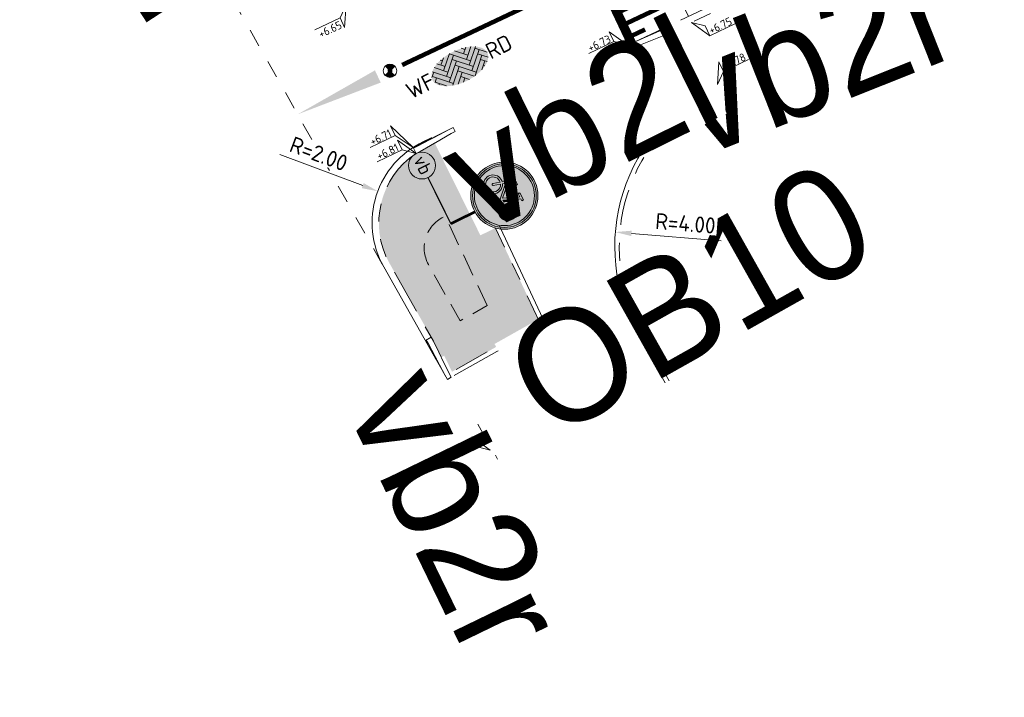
# Model space of a CAD drawing. Header units: metres. Extents: x 155090 to 155676, y 461362 to 461889.
# Tile 9 of 99: x 155169 to 155191, y 461535 to 461550. Entities that reach past the tile are written whole.
import ezdxf
from ezdxf.enums import TextEntityAlignment as Align

# ---------------------------------------------------------------- set-up
doc = ezdxf.new("R2018")
doc.units = ezdxf.units.M
for name, pattern in [('DASHED', [0.75, 0.5, -0.25]), ('VH-OPSLUITBAND-SO', [10, 4, -2, 2, -2]), ('VH-TROTTOIRBAND_130-150', [15, 5, -2, 2, -2, 2, -2]), ('VW-30-270_STREEP', [3, 0.3, -2.7]), ('XX-HIDDEN', [4, 2, -2]), ('ZZ-HIDDEN-SO', [4, 2, -2])]:
    doc.linetypes.add(name, pattern=pattern)
doc.layers.get('0').update_dxf_attribs({"lineweight": 18})
doc.layers.get('Defpoints').update_dxf_attribs({"lineweight": 18})
for name, color, linetype, lineweight, true_color in [('N-WE-GR-Groen-A-200', 7, 'Continuous', 18, 0x52a500), ('N-WE-GR-MATERIAALGRENS-G', 7, 'ZZ-HIDDEN-SO', 18, 0x00e600), ('N-WE-VW-MARKERING_FIETSPAAL-A', 7, 'Continuous', 18, 0xffffff)]:
    doc.layers.add(name, color=color, linetype=linetype, lineweight=lineweight, true_color=true_color)
for name, color, linetype, lineweight in [('N-WE-IE-MEUBILAIR_WEGMEUBILAIR-S-200', 7, 'Continuous', 25), ('N-WE-IE-MEUBILAIR_WEGMEUBILAIR_PAAL-S', 7, 'Continuous', 18), ('N-WE-IE-MEUBILAIR_WEGMEUBILAIR_PAAL-S-200', 7, 'Continuous', 25), ('N-WE-VH-KANTOPSLUITING-T18', 10, 'Continuous', 18), ('N-WE-VH-KANTOPSLUITING_OPSLUITBAND_100X200-G', 150, 'VH-OPSLUITBAND-SO', 18), ('N-WE-VH-KANTOPSLUITING_TROTTOIRBAND_130 150X250-G', 210, 'VH-TROTTOIRBAND_130-150', 18), ('N-WE-VH-KANTOPSLUITING_VERLOOPBAND-S', 7, 'Continuous', 18), ('N-WE-VH-KANTOPSLUITING_VOORKANT_BAND-G', 50, 'Continuous', 18), ('N-WE-VH-MATERIAAL_GRENS-G', 7, 'XX-HIDDEN', 18), ('N-WE-VH-VERHARDING_SBS-WF-KLEUR-KV-S', 7, 'Continuous', 25), ('N-WE-VW-MARKERING_LANGS_STREEP_30270_010-G', 7, 'VW-30-270_STREEP', 18), ('N-WE-VW-MARKERING_SYMBOOL_PLATEAU-S', 7, 'Continuous', 18), ('N-WE-VW-VERKEERSTEKEN_BORD_G-S-200', 7, 'Continuous', 25), ('X-XX-AL-HOOGTELABEL-S', 7, 'Continuous', 18), ('X-XX-AL-M', 7, 'Continuous', 18)]:
    doc.layers.add(name, color=color, linetype=linetype, lineweight=lineweight)
doc.styles.add('NLCS-ISO', font='NLCS-ISO.ttf')
doc.styles.add('NLCS-ISO-M200-T18', font='NLCS-ISO.ttf', dxfattribs={"height": 0.36})
doc.dimstyles.new('NLCS-M200-T18-PIJL_L2_H2', dxfattribs={"dimscale": 0.2, "dimtxt": 0.36, "dimasz": 1.8, "dimexe": 2, "dimexo": 2, "dimgap": 0.7, "dimtad": 1, "dimzin": 0, "dimdsep": 46, "dimtxsty": 'NLCS-ISO-M200-T18', "dimcen": 0, "dimdle": 2, "dimclrd": 256, "dimclre": 256, "dimclrt": 10, "dimazin": 0, "dimtfac": 1, "dimtofl": 0, "dimtmove": 0, "dimatfit": 3, "dimfxl": 2, "dimfxlon": 1, "dimtfill": 1, "dimtfillclr": 256, "dimtolj": 1, "dimtzin": 0, "dimlwd": -1, "dimlwe": -1, "dimarcsym": 0})

# ---------------------------------------------------------------- blocks, each defined once
blk = doc.blocks.new('SVH-VERLOOPBAND_TROTTOIRBAND 130 150X250 HD_OPSLUITBAND 100X200 HD_RECHTS_L1000-MM_DYN')
blk.add_lwpolyline([(1000, 100), (900, 100), (100, 150), (0, 150), (0, 0), (1000, 0)], close=True)
blk.add_lwpolyline([(100, 20), (0, 20), (100, 20), (900, 0)])
blk = doc.blocks.new('*U119')
at = {"lineweight": 30, "flags": 106}
blk.add_attdef('OB', text='', height=0.36, dxfattribs=at).set_placement((0, 0.1), align=Align.BOTTOM_CENTER)
blk = doc.blocks.new('*U223')
at = {"const_width": 0.2}
blk.add_lwpolyline([(3.5, 1.4), (0, 1.4)], dxfattribs=at)
for points in [[(3.5, 1.5), (0, 1.5)], [(3.5, 0), (0, 0)]]:
    blk.add_lwpolyline(points)
at = {"const_width": 0.1, "flags": 128}
for points in [[(0.15, 1.3), (0.15, 1)], [(0.45, 1.3), (0.45, 0.3)], [(0.75, 1.3), (0.75, 1)], [(1.05, 1.3), (1.05, 0.3)], [(1.35, 1.3), (1.35, 1)], [(1.65, 1.3), (1.65, 0.3)], [(1.95, 1.3), (1.95, 1)], [(2.25, 1.3), (2.25, 0.3)], [(2.55, 1.3), (2.55, 1)], [(2.85, 1.3), (2.85, 0.3)], [(3.15, 1.3), (3.15, 1)]]:
    blk.add_lwpolyline(points, dxfattribs=at)
blk = doc.blocks.new('*U118')
at = {"lineweight": 30, "flags": 106}
blk.add_attdef('OB', text='', height=0.36, dxfattribs=at).set_placement((0, 0.1), align=Align.BOTTOM_CENTER)
blk = doc.blocks.new('SVH-VERLOOPBAND_TROTTOIRBAND 130 150X250 HD_OPSLUITBAND 100X200 HD_LINKS_L1000-MM_DYN')
blk.add_lwpolyline([(0, 0.1), (0.1, 0.1), (0.9, 0.15), (1, 0.15), (1, 0), (0, 0)], close=True)
blk.add_lwpolyline([(0.9, 0.02), (1, 0.02), (0.9, 0.02), (0.1, 0)])
blk = doc.blocks.new('*D224')
at = {"layer": 'Defpoints', "color": 0, "transparency": 16777216}
for p in [(155182.395, 461545.091), (155186.382, 461544.767)]:
    blk.add_point(p, dxfattribs=at)
at = {"layer": 'X-XX-AL-M', "transparency": 16777216}
blk.add_line((155184.755, 461544.899), (155182.754, 461545.062), dxfattribs=at)
blk.add_solid([(155182.759, 461545.122), (155182.749, 461545.002), (155182.395, 461545.091)], dxfattribs=at)
at = {"layer": 'X-XX-AL-M', "color": 10, "transparency": 16777216, "insert": (155183.96, 461545.285), "char_height": 0.36, "attachment_point": 5, "rotation": 355.3487, "style": 'NLCS-ISO-M200-T18', "bg_fill": 3, "box_fill_scale": 1.1, "bg_fill_color": 256, "bg_fill_true_color": 13158600, "bg_fill_transparency": 0}
blk.add_mtext('\\A1;R=4.00', dxfattribs=at)
blk = doc.blocks.new('SIE-WEG_PAAL_CONISCH_AFNEEMBAAR')
at = {"true_color": 0xff1f1f}
h = blk.add_hatch(color=1, dxfattribs=at)
h.dxf.hatch_style = 1
h.paths.add_polyline_path([(0.109, 0.103, 0.415644), (-0.104, 0.108), (-0.029, 0.031, -0.416822), (0.031, 0.029)])
h = blk.add_hatch(color=256)
edge = h.paths.add_edge_path()
edge.add_arc((0, 0), 0.0425, 358.5516, 718.5516)
h = blk.add_hatch(color=1, dxfattribs=at)
h.dxf.hatch_style = 1
h.paths.add_polyline_path([(0.03, -0.03, -0.414005), (-0.031, -0.03), (-0.108, -0.104, 0.414189), (0.104, -0.108)])
for p, q in [((-0.104, 0.108), (-0.029, 0.031)), ((0.108, 0.103), (0.031, 0.028)), ((-0.03, -0.03), (-0.108, -0.104)), ((0.03, -0.03), (0.104, -0.108))]:
    blk.add_line(p, q)
for radius in [0.15, 0.0425]:
    blk.add_circle((0, 0), radius)
for p in [(-0.104, 0.108), (0.108, 0.103)]:
    blk.add_point(p)
blk = doc.blocks.new('*U51')
at = {"lineweight": 30, "flags": 106}
blk.add_attdef('OB', text='', height=0.36, dxfattribs=at).set_placement((0, 0.1), align=Align.BOTTOM_CENTER)
blk = doc.blocks.new('*D227')
at = {"layer": 'Defpoints', "color": 0, "transparency": 16777216}
for p in [(155177.093, 461546.002), (155178.966, 461545.301)]:
    blk.add_point(p, dxfattribs=at)
at = {"layer": 'X-XX-AL-M', "transparency": 16777216}
blk.add_line((155174.909, 461546.82), (155176.756, 461546.128), dxfattribs=at)
blk.add_solid([(155176.777, 461546.185), (155176.735, 461546.072), (155177.093, 461546.002)], dxfattribs=at)
at = {"layer": 'X-XX-AL-M', "color": 10, "transparency": 16777216, "insert": (155175.776, 461546.837), "char_height": 0.36, "attachment_point": 5, "rotation": 339.4796, "style": 'NLCS-ISO-M200-T18', "bg_fill": 3, "box_fill_scale": 1.1, "bg_fill_color": 256, "bg_fill_true_color": 13158600, "bg_fill_transparency": 0}
blk.add_mtext('\\A1;R=2.00', dxfattribs=at)
blk = doc.blocks.new('*U250')
at = {"lineweight": 18}
for p, q in [((-2.46, 2.07), (-2.46, 4.47)), ((-2.46, 4.47), (0, 0)), ((-8.66, 2.07), (-2.46, 2.07)), ((0, 0), (-2.46, 2.07))]:
    blk.add_line(p, q, dxfattribs=at)
at = {"lineweight": 18, "style": 'NLCS-ISO'}
blk.add_attdef('...', text='', height=1.8, dxfattribs=at).set_placement((-5.56, 1.65), align=Align.BOTTOM_CENTER)
blk = doc.blocks.new('*U15')
at = {"lineweight": 18}
for p, q in [((2.46, 4.47), (0, 0)), ((2.46, 2.07), (2.46, 4.47)), ((0, 0), (2.46, 2.07)), ((8.66, 2.07), (2.46, 2.07))]:
    blk.add_line(p, q, dxfattribs=at)
at = {"lineweight": 18, "style": 'NLCS-ISO'}
blk.add_attdef('...', text='', height=1.8, dxfattribs=at).set_placement((5.56, 1.65), align=Align.BOTTOM_CENTER)
blk = doc.blocks.new('*U481')
at = {"lineweight": 18}
for p, q in [((2.46, 6.5), (0, 0)), ((2.46, 4.1), (2.46, 6.5)), ((0, 0), (2.46, 4.1)), ((8.66, 4.1), (2.46, 4.1))]:
    blk.add_line(p, q, dxfattribs=at)
at = {"lineweight": 18, "style": 'NLCS-ISO'}
blk.add_attdef('...', text='', height=1.8, dxfattribs=at).set_placement((5.56, 3.68), align=Align.BOTTOM_CENTER)
blk = doc.blocks.new('*U303')
h = blk.add_hatch(color=254)
h.dxf.hatch_style = 1
edge = h.paths.add_edge_path()
edge.add_ellipse((0.07, -0.01), major_axis=(-3.43, 0), ratio=0.525143, start_angle=0, end_angle=360)
at = {"lineweight": 9}
for p, q in [((-2.55, 1.14), (-1.41, 0)), ((-2.09, 1.38), (-1.41, 0.71)), ((-1.77, 0.35), (-0.33, 1.8)), ((-1.77, 1.06), (-1.14, 1.68)), ((-1.77, -0.35), (0, 1.41)), ((-1.58, 1.58), (-1.41, 1.41)), ((-0.35, 1.77), (1.41, 0)), ((0.32, 1.81), (1.41, 0.71)), ((1.06, 1.06), (1.62, 1.62)), ((1.06, 0.35), (2.15, 1.44)), ((1.06, -0.35), (2.63, 1.21)), ((1.1, 1.73), (1.41, 1.41)), ((-3.26, 0.28), (-2.83, 0.71)), ((-3.18, 0.35), (-1.41, -1.41)), ((-2.94, 0.81), (-1.41, -0.71)), ((-1.77, -1.06), (0, 0.71)), ((-1.56, -1.56), (0, 0)), ((-0.35, 1.06), (1.41, -0.71)), ((-0.35, 0.35), (1.41, -1.41)), ((1.06, -1.06), (2.83, 0.71)), ((2.47, 1.06), (3.49, 0.04)), ((2.47, 0.35), (3.35, -0.52)), ((-3.21, -0.38), (-2.83, 0)), ((-3.18, -0.35), (-2.24, -1.29)), ((-2.93, -0.81), (-2.83, -0.71)), ((-0.99, -1.7), (0, -0.71)), ((-0.35, -0.35), (1.02, -1.72)), ((-0.35, -1.06), (0.37, -1.78)), ((1.12, -1.71), (2.83, 0)), ((2.09, -1.45), (2.83, -0.71)), ((2.47, -0.35), (3.03, -0.9)), ((2.47, -1.06), (2.61, -1.2)), ((-0.36, -1.77), (0, -1.41)), ((-0.35, -1.77), (-0.35, -1.77))]:
    blk.add_line(p, q, dxfattribs=at)
at = {"style": 'NLCS-ISO'}
blk.add_attdef('FORMAAT', text='', height=1.8, dxfattribs=at).set_placement((-3.29, 0.01), align=Align.MIDDLE_RIGHT)
blk.add_attdef('KLEUR', text='', height=1.8, dxfattribs=at).set_placement((3.49, 0.01), align=Align.MIDDLE_LEFT)
blk = doc.blocks.new('N-SVW-VERKEERSTEKEN_BORD_G11-SO')
at = {"true_color": 0x007dc8}
h = blk.add_hatch(color=152, dxfattribs=at)
h.dxf.hatch_style = 1
h.paths.add_polyline_path([(3.35, 0, 1), (-3.35, 0, 1)])
h.paths.add_polyline_path([(0.12, -0.62), (-1.14, 0.77), (-1.25, 0.45, -0.427471), (-0.78, -1.01, -0.4733), (-2.38, -1.32, -0.794265), (-1.45, 0.53), (-1.08, 1.61, -0.334348), (-0.72, 1.88), (-0.4, 1.88), (-0.4, 1.66), (-0.68, 1.66, 0.345861), (-0.85, 1.55), (-0.98, 1.22), (0.85, 1.22), (0.95, 1.44), (0.64, 1.44, -1), (0.64, 1.66), (1.45, 1.66), (1.45, 1.44), (1.19, 1.44), (1.02, 1.05), (1.31, 0.48, -0.318009), (2.5, 0.17, -0.476174), (2.19, -1.44, -0.529348), (0.62, -0.62)], flags=16)
h.paths.add_polyline_path([(0.15, -0.32), (-1.04, 1), (0.75, 1)], flags=0)
h.paths.add_polyline_path([(0.35, -0.39), (0.9, 0.8), (1.11, 0.39, 0.234167), (0.62, -0.39)], flags=0)
h.paths.add_polyline_path([(-1.17, -1.15, -0.632638), (-2.54, -0.5, -0.479903), (-1.53, 0.31), (-1.81, -0.47, 1.053204), (-1.6, -0.54), (-1.33, 0.24, -0.542254)], flags=0)
h.paths.add_polyline_path([(0.85, -0.62), (1.7, -0.62, 0.566151), (1.79, -0.46), (1.41, 0.28, -0.564261), (2.51, -0.63, -0.396488), (1.6, -1.34, -0.350134)], flags=0)
h.paths.add_polyline_path([(0.85, -0.39, -0.216058), (1.22, 0.18), (1.52, -0.39)], flags=0)
h = blk.add_hatch(color=152, dxfattribs=at)
h.dxf.hatch_style = 1
h.paths.add_polyline_path([(3.36, 1.15), (3.55, 1.22, 0.577878), (-2.83, 2.46), (-2.68, 2.33, -0.577878)])
at = {"true_color": 0xffffff}
h = blk.add_hatch(color=7, dxfattribs=at)
h.dxf.hatch_style = 1
h.paths.add_polyline_path([(-2.68, 2.33), (-2.53, 2.19, -0.577878), (3.17, 1.09), (3.36, 1.15, 0.577878)])
at = {"true_color": 0x007dc8}
h = blk.add_hatch(color=152, dxfattribs=at)
h.dxf.hatch_style = 1
h.paths.add_polyline_path([(-2.68, 2.33), (-2.83, 2.46, 0.180494), (-3.75, 0, 0.414214), (0, -3.75), (0, -3.55, -0.414214), (-3.55, 0, -0.180494)])
at = {"true_color": 0xffffff}
h = blk.add_hatch(color=7, dxfattribs=at)
h.dxf.hatch_style = 1
h.paths.add_polyline_path([(-3.35, 0, -0.180494), (-2.53, 2.19), (-2.68, 2.33, 0.180494), (-3.55, 0, 0.414214), (0, -3.55), (0, -3.35, -0.414214)])
h = blk.add_hatch(color=7, dxfattribs=at)
h.dxf.hatch_style = 1
h.paths.add_polyline_path([(1.02, 1.05), (1.19, 1.44), (1.45, 1.44), (1.45, 1.66), (0.64, 1.66, 1), (0.64, 1.44), (0.95, 1.44), (0.85, 1.22), (-0.98, 1.22), (-0.85, 1.55, -0.345861), (-0.68, 1.66), (-0.4, 1.66), (-0.4, 1.88), (-0.72, 1.88, 0.334348), (-1.08, 1.61), (-1.45, 0.53, 0.794265), (-2.38, -1.32, 0.4733), (-0.78, -1.01, 0.427471), (-1.25, 0.45), (-1.14, 0.77), (0.12, -0.62), (0.62, -0.62, 0.529348), (2.19, -1.44, 0.476174), (2.5, 0.17, 0.318009), (1.31, 0.48)])
h.paths.add_polyline_path([(-1.04, 1), (0.75, 1), (0.15, -0.32)], flags=16)
h.paths.add_polyline_path([(-1.33, 0.24, -0.542254), (-1.17, -1.15, -0.632638), (-2.54, -0.5, -0.479903), (-1.53, 0.31), (-1.81, -0.47, 1.053204), (-1.6, -0.54)], flags=16)
h.paths.add_polyline_path([(0.9, 0.8), (1.11, 0.39, 0.234167), (0.62, -0.39), (0.35, -0.39)], flags=16)
h.paths.add_polyline_path([(1.22, 0.18), (1.52, -0.39), (0.85, -0.39, -0.216058)], flags=16)
h.paths.add_polyline_path([(0.85, -0.62), (1.7, -0.62, 0.566151), (1.79, -0.46), (1.41, 0.28, -0.564261), (2.51, -0.63, -0.396488), (1.6, -1.34, -0.350134)], flags=16)
at = {"true_color": 0x007dc8}
h = blk.add_hatch(color=152, dxfattribs=at)
h.dxf.hatch_style = 1
h.paths.add_polyline_path([(3.75, 0, 0.083022), (3.55, 1.22), (3.36, 1.15, -0.083022), (3.55, 0, -0.414214), (0, -3.55), (0, -3.75, 0.414214)])
at = {"true_color": 0xffffff}
h = blk.add_hatch(color=7, dxfattribs=at)
h.dxf.hatch_style = 1
h.paths.add_polyline_path([(3.36, 1.15), (3.17, 1.09, -0.083022), (3.35, 0, -0.414214), (0, -3.35), (0, -3.55, 0.414214), (3.55, 0, 0.083022)])
at = {"true_color": 0x007dc8}
h = blk.add_hatch(color=152, dxfattribs=at)
h.dxf.hatch_style = 1
h.paths.add_polyline_path([(-1.33, 0.24), (-1.6, -0.54, -1.053204), (-1.81, -0.47), (-1.53, 0.31, 0.479903), (-2.54, -0.5, 0.632638), (-1.17, -1.15, 0.542254)])
h = blk.add_hatch(color=152, dxfattribs=at)
h.dxf.hatch_style = 1
h.paths.add_polyline_path([(0.75, 1), (-1.04, 1), (0.15, -0.32)])
h = blk.add_hatch(color=152, dxfattribs=at)
h.dxf.hatch_style = 1
h.paths.add_polyline_path([(1.11, 0.39), (0.9, 0.8), (0.35, -0.39), (0.62, -0.39, -0.234167)])
h = blk.add_hatch(color=152, dxfattribs=at)
h.dxf.hatch_style = 1
h.paths.add_polyline_path([(2.51, -0.63, 0.564261), (1.41, 0.28), (1.79, -0.46, -0.566151), (1.7, -0.62), (0.85, -0.62, 0.350134), (1.6, -1.34, 0.396488)])
h = blk.add_hatch(color=152, dxfattribs=at)
h.dxf.hatch_style = 1
h.paths.add_polyline_path([(1.22, 0.18, 0.216058), (0.85, -0.39), (1.52, -0.39)])
at = {"color": 7, "lineweight": 0, "true_color": 0xffffff}
for points in [[(1.02, 1.05), (1.19, 1.44), (1.45, 1.44), (1.45, 1.66), (0.64, 1.66, 1), (0.64, 1.44), (0.95, 1.44), (0.85, 1.22), (-0.98, 1.22), (-0.85, 1.55, -0.345861), (-0.68, 1.66), (-0.4, 1.66), (-0.4, 1.88), (-0.72, 1.88, 0.334348), (-1.08, 1.61), (-1.45, 0.53, 0.794265), (-2.38, -1.32, 0.4733), (-0.78, -1.01, 0.427471), (-1.25, 0.45), (-1.14, 0.77), (0.12, -0.62), (0.62, -0.62, 0.529348), (2.19, -1.44, 0.476174), (2.5, 0.17, 0.318009), (1.31, 0.48)], [(-1.33, 0.24, -0.542254), (-1.17, -1.15, -0.632638), (-2.54, -0.5, -0.479903), (-1.53, 0.31), (-1.81, -0.47, 1.053204), (-1.6, -0.54)], [(0.9, 0.8), (0.35, -0.39), (0.62, -0.39, -0.234167), (1.11, 0.39)], [(1.41, 0.28, -0.564261), (2.51, -0.63, -0.396488), (1.6, -1.34, -0.350134), (0.85, -0.62), (1.7, -0.62, 0.566151), (1.79, -0.46)], [(1.52, -0.39), (1.22, 0.18, 0.216058), (0.85, -0.39)]]:
    blk.add_lwpolyline(points, format="xyb", close=True, dxfattribs=at)
blk.add_lwpolyline([(0.75, 1), (-1.04, 1), (0.15, -0.32)], close=True, dxfattribs=at)
at = {"color": 152, "lineweight": 0, "true_color": 0x007dc8}
blk.add_circle((0, 0), 3.75, dxfattribs=at)
at = {"color": 7, "lineweight": 0, "true_color": 0xffffff}
for radius in [3.55, 3.35]:
    blk.add_circle((0, 0), radius, dxfattribs=at)
blk = doc.blocks.new('SIE-WEG_PAAL_VERKEERSBORD_DYN-SO')
at = {"color": 0, "linetype": 'ByBlock', "lineweight": 18}
blk.add_circle((0, 0), 1.5, dxfattribs=at)
at = {"color": 0, "linetype": 'ByBlock', "lineweight": 18, "style": 'NLCS-ISO'}
blk.add_text('vb', height=1.5, dxfattribs=at).set_placement((0, 0.13), align=Align.MIDDLE_CENTER)
blk = doc.blocks.new('SIE-WEG_LEADER_PAAL_DYN-SO')
at = {"const_width": 0.3, "flags": 128}
blk.add_lwpolyline([(7.25, 0), (7.25, 3)], dxfattribs=at)
at = {"flags": 128}
blk.add_lwpolyline([(1.5, 0), (3.25, 0), (5.75, 0), (7.25, 0)], dxfattribs=at)
at = {"lineweight": 18}
blk.add_circle((0, 0), 1.5, dxfattribs=at)
blk = doc.blocks.new('*U343')
at = {"lineweight": 18}
for p, q in [((-2.46, -2.01), (0, 0)), ((0, 0), (-2.46, -4.41)), ((-2.46, -4.41), (-2.46, -2.01)), ((-8.66, -4.41), (-2.46, -4.41))]:
    blk.add_line(p, q, dxfattribs=at)
at = {"lineweight": 18, "style": 'NLCS-ISO'}
blk.add_attdef('...', text='', height=1.8, dxfattribs=at).set_placement((-5.56, -4.83), align=Align.BOTTOM_CENTER)

msp = doc.modelspace()

# ---------------------------------------------------------------- hatches: boundary and pattern name
at = {"layer": 'N-WE-GR-Groen-A-200', "true_color": 0x7fff00, "transparency": 33554585}
h = msp.add_hatch(color=70, dxfattribs=at)
h.dxf.hatch_style = 1
edge = h.paths.add_edge_path()
edge.add_line((155180.709, 461543.075), (155178.729, 461547.288))
edge.add_line((155178.729, 461547.288), (155178.036, 461546.889))
edge.add_line((155178.036, 461546.889), (155177.947, 461546.845))
edge.add_arc((155178.967, 461545.301), 1.851, 123.4637, 209.4414)
edge.add_line((155177.356, 461544.392), (155178.334, 461542.658))
edge.add_line((155178.334, 461542.658), (155178.684, 461541.937))
edge.add_line((155178.684, 461541.937), (155180.709, 461543.075))
at = {"layer": 'N-WE-VW-MARKERING_FIETSPAAL-A', "ltscale": 0.2, "transparency": 33554687}
h = msp.add_hatch(color=0, dxfattribs=at)
h.dxf.hatch_style = 1
h.paths.add_polyline_path([(155177.158, 461548.428), (155177.03, 461548.7), (155175.305, 461547.719)])

# ---------------------------------------------------------------- linework, layer by layer
at = {"layer": 'N-WE-GR-MATERIAALGRENS-G', "linetype": 'DASHED', "flags": 128}
msp.add_lwpolyline([(155179.537, 461543.449), (155178.596, 461545.441, 0.446902), (155178.225, 461544.365), (155178.932, 461543.109)], format="xyb", close=True, dxfattribs=at)
at = {"layer": 'N-WE-VH-KANTOPSLUITING_OPSLUITBAND_100X200-G', "ltscale": 0.2, "flags": 128}
msp.add_lwpolyline([(155302.524, 461432.621), (155299.292, 461438.975), (155231.831, 461565.389, 0.399932), (155225.415, 461567.513), (155184.717, 461548.293, 0.435834), (155182.987, 461542.848), (155183.594, 461541.774)], format="xyb", dxfattribs=at)
for points in [[(155182.714, 461549.172), (155178.819, 461547.333)], [(155178.729, 461547.288), (155180.709, 461543.075), (155178.684, 461541.937)], [(155178.733, 461541.85), (155179.766, 461540.021)]]:
    msp.add_lwpolyline(points, dxfattribs=at)
at = {"layer": 'N-WE-VH-KANTOPSLUITING_TROTTOIRBAND_130 150X250-G', "ltscale": 0.2, "flags": 128}
for points in [[(155233.48, 461565.498), (155232.025, 461567.75, 0.375882), (155225.881, 461569.502), (155183.639, 461549.554)], [(155177.947, 461546.845, 0.393906), (155177.356, 461544.392), (155178.334, 461542.658)]]:
    msp.add_lwpolyline(points, format="xyb", dxfattribs=at)
at = {"layer": 'N-WE-VH-KANTOPSLUITING_VOORKANT_BAND-G', "ltscale": 0.2, "flags": 128}
for points in [[(155304.128, 461434.301), (155299.746, 461442.456), (155292.521, 461455.858), (155289.742, 461461.47, -0.084798), (155288.777, 461464.696), (155288.666, 461465.603, 0.092461), (155287.783, 461468.4), (155247.01, 461544.804, 0.020907), (155246.755, 461545.237), (155232.151, 461567.831, 0.375882), (155225.817, 461569.638), (155178.112, 461547.11, 0.435697), (155177.225, 461544.318), (155179.679, 461539.972)], [(155302.613, 461432.666), (155299.381, 461439.022), (155231.919, 461565.436, 0.399932), (155225.373, 461567.604), (155184.674, 461548.384, 0.435834), (155182.9, 461542.798), (155183.507, 461541.725)]]:
    msp.add_lwpolyline(points, format="xyb", dxfattribs=at)
msp.add_lwpolyline([(155178.819, 461547.333), (155180.839, 461543.034), (155178.733, 461541.849)], dxfattribs=at)
at = {"layer": 'N-WE-VH-MATERIAAL_GRENS-G', "ltscale": 0.2, "flags": 128}
msp.add_lwpolyline([(155173.85, 461550.294), (155177.225, 461544.318)], dxfattribs=at)
at = {"layer": 'N-WE-VW-MARKERING_LANGS_STREEP_30270_010-G', "const_width": 0.1, "flags": 128}
msp.add_lwpolyline([(155192.344, 461555.766), (155177.636, 461548.82)], dxfattribs=at)

# ---------------------------------------------------------------- block references
at = {"layer": 'N-WE-IE-MEUBILAIR_WEGMEUBILAIR_PAAL-S'}
msp.add_blockref('SIE-WEG_PAAL_CONISCH_AFNEEMBAAR', (155177.365, 461548.692), dxfattribs=at)
at = {"layer": 'N-WE-VH-KANTOPSLUITING-T18'}
ref = msp.add_blockref('*U118', (155170.746, 461556.048), dxfattribs=dict(at, xscale=0.7499999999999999, yscale=0.7499999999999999, zscale=0.7499999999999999, rotation=303.0272368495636))
lines = msp.add_mtext('vb2l', dxfattribs={"layer": '0', "insert": (155170.808, 461556.089), "char_height": 2.5, "attachment_point": 1, "rotation": 303.0272, "bg_fill": 3, "box_fill_scale": 1, "bg_fill_color": 256, "bg_fill_transparency": 0})
ref.add_attrib('OB', '', (155170.808, 461556.089), dxfattribs={"flags": 12}).embed_mtext(lines)
ref = msp.add_blockref('*U119', (155183.332, 461548.973), dxfattribs=dict(at, xscale=0.7500000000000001, yscale=0.7500000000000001, zscale=0.7500000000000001, rotation=21.70270443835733))
lines = msp.add_mtext('vb2r', dxfattribs={"layer": '0', "insert": (155183.304, 461549.042), "char_height": 2.5, "attachment_point": 1, "rotation": 21.7027, "bg_fill": 3, "box_fill_scale": 1, "bg_fill_color": 256, "bg_fill_transparency": 0})
ref.add_attrib('OB', '', (155183.304, 461549.042), dxfattribs={"flags": 42}).embed_mtext(lines)
ref = msp.add_blockref('*U118', (155178.307, 461547.191), dxfattribs=dict(at, xscale=0.75, yscale=0.75, zscale=0.75, rotation=26.33837950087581))
lines = msp.add_mtext('vb2l', dxfattribs={"layer": '0', "insert": (155178.274, 461547.258), "char_height": 2.5, "attachment_point": 1, "rotation": 26.3384, "bg_fill": 3, "box_fill_scale": 1, "bg_fill_color": 256, "bg_fill_transparency": 0})
ref.add_attrib('OB', '', (155178.274, 461547.258), dxfattribs={"flags": 40}).embed_mtext(lines)
ref = msp.add_blockref('*U51', (155179.735, 461542.528), dxfattribs=dict(at, xscale=0.7500000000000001, yscale=0.7500000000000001, zscale=0.7500000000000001, rotation=29.359305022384))
lines = msp.add_mtext('OB10', dxfattribs={"layer": '0', "insert": (155179.698, 461542.593), "char_height": 2.5, "attachment_point": 1, "rotation": 29.3593, "bg_fill": 3, "box_fill_scale": 1, "bg_fill_color": 256, "bg_fill_transparency": 0})
ref.add_attrib('OB', '', (155179.698, 461542.593), dxfattribs={"flags": 34}).embed_mtext(lines)
ref = msp.add_blockref('*U119', (155178.509, 461542.297), dxfattribs=dict(at, xscale=0.7500000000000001, yscale=0.7500000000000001, zscale=0.7500000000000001, rotation=295.8732217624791))
lines = msp.add_mtext('vb2r', dxfattribs={"layer": '0', "insert": (155178.577, 461542.33), "char_height": 2.5, "attachment_point": 1, "rotation": 295.8732, "bg_fill": 3, "box_fill_scale": 1, "bg_fill_color": 256, "bg_fill_transparency": 0})
ref.add_attrib('OB', '', (155178.577, 461542.33), dxfattribs={"flags": 56}).embed_mtext(lines)
at = {"layer": 'N-WE-VH-KANTOPSLUITING_VERLOOPBAND-S', "xscale": 0.001, "yscale": 0.001, "zscale": 0.001}
for p, rotation in [((155183.575, 461549.689), 205.2790388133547), ((155178.155, 461542.671), 299.4495561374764)]:
    msp.add_blockref('SVH-VERLOOPBAND_TROTTOIRBAND 130 150X250 HD_OPSLUITBAND 100X200 HD_RECHTS_L1000-MM_DYN', p, dxfattribs=dict(at, rotation=rotation))
at = {"layer": 'N-WE-VH-KANTOPSLUITING_VERLOOPBAND-S', "rotation": 206.3383795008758}
msp.add_blockref('SVH-VERLOOPBAND_TROTTOIRBAND 130 150X250 HD_OPSLUITBAND 100X200 HD_LINKS_L1000-MM_DYN', (155178.776, 461547.423), dxfattribs=at)
at = {"layer": 'N-WE-VH-VERHARDING_SBS-WF-KLEUR-KV-S', "xscale": 0.2, "yscale": 0.2, "zscale": 0.2, "rotation": 26.55025936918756}
msp.add_blockref('*U303', (155178.911, 461548.785), dxfattribs=at).add_auto_attribs({'FORMAAT': 'WF', 'KLEUR': 'RD'})
at = {"layer": 'N-WE-VW-MARKERING_SYMBOOL_PLATEAU-S', "lineweight": 0, "rotation": 115.2790388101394}
msp.add_blockref('*U223', (155184.027, 461549.904), dxfattribs=at)
at = {"layer": 'N-WE-VW-VERKEERSTEKEN_BORD_G-S-200', "xscale": 0.1999999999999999, "yscale": 0.1999999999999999, "zscale": 0.1999999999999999, "rotation": 298.7965167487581}
msp.add_blockref('N-SVW-VERKEERSTEKEN_BORD_G11-SO', (155179.918, 461545.904), dxfattribs=at)
at = {"layer": 'X-XX-AL-HOOGTELABEL-S'}
ref = msp.add_blockref('*U15', (155176.384, 461550.165), dxfattribs=dict(at, xscale=0.09999999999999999, yscale=0.09999999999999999, zscale=0.09999999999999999, rotation=205.2793768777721))
ref.add_attrib('...', '+6.65', dxfattribs={"layer": '0', "lineweight": 18, "height": 0.18, "rotation": 25.2794, "style": 'NLCS-ISO'}).set_placement((155176.09, 461549.485), align=Align.BOTTOM_CENTER)
ref = msp.add_blockref('*U343', (155184.091, 461549.768), dxfattribs=dict(at, xscale=-0.09999999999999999, yscale=0.1, zscale=0.1, rotation=25.27937688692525))
ref.add_attrib('...', '+6.75', dxfattribs={"layer": '0', "lineweight": 18, "height": 0.18, "rotation": 25.2794, "style": 'NLCS-ISO'}).set_placement((155184.8, 461549.569), align=Align.BOTTOM_CENTER)
ref = msp.add_blockref('*U15', (155182.671, 461549.262), dxfattribs=dict(at, xscale=-0.09999999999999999, yscale=0.1, zscale=0.1, rotation=25.27937688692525))
ref.add_attrib('...', '+6.73', dxfattribs={"layer": '0', "lineweight": 18, "height": 0.18, "rotation": 25.2794, "style": 'NLCS-ISO'}).set_placement((155182.098, 461549.174), align=Align.BOTTOM_CENTER)
ref = msp.add_blockref('*U250', (155184.674, 461548.384), dxfattribs=dict(at, xscale=-0.09999999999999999, yscale=0.1, zscale=0.1, rotation=25.27937688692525))
ref.add_attrib('...', '+6.78', dxfattribs={"layer": '0', "lineweight": 18, "height": 0.18, "rotation": 25.2794, "style": 'NLCS-ISO'}).set_placement((155185.107, 461548.77), align=Align.BOTTOM_CENTER)
ref = msp.add_blockref('*U481', (155177.88, 461546.979), dxfattribs=dict(at, xscale=-0.09999999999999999, yscale=0.1, zscale=0.1, rotation=25.27937688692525))
ref.add_attrib('...', '+6.71', dxfattribs={"layer": '0', "lineweight": 18, "height": 0.18, "rotation": 25.2794, "style": 'NLCS-ISO'}).set_placement((155177.22, 461547.075), align=Align.BOTTOM_CENTER)
ref = msp.add_blockref('*U15', (155179.603, 461540.221), dxfattribs=dict(at, xscale=-0.09999999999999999, yscale=0.1, zscale=0.1, rotation=25.27937688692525))
ref.add_attrib('...', '+6.71', dxfattribs={"layer": '0', "lineweight": 18, "height": 0.18, "rotation": 25.2794, "style": 'NLCS-ISO'}).set_placement((155179.03, 461540.132), align=Align.BOTTOM_CENTER)

# ---------------------------------------------------------------- next in the draw order: dimensions: what is measured, and where the dimension line sits
at = {"layer": 'X-XX-AL-M'}
dim = msp.add_radius_dim(center=(155178.966, 461545.301), mpoint=(155177.093, 461546.002), dimstyle='NLCS-M200-T18-PIJL_L2_H2', override={"dimpost": 'R=<>', "dimtxsty": 'NLCS-ISO-M200-T18', "dimtfill": 1}, dxfattribs=at)
dim.commit()
dim.dimension.update_dxf_attribs({"geometry": '*D227', "text_midpoint": (155175.776, 461546.837)})
dim = msp.add_radius_dim(center=(155186.382, 461544.767), mpoint=(155182.395, 461545.091), dimstyle='NLCS-M200-T18-PIJL_L2_H2', override={"dimpost": 'R=<>'}, dxfattribs=at)
dim.commit()
dim.dimension.update_dxf_attribs({"geometry": '*D224', "text_midpoint": (155183.934, 461544.966), "dimtype": 164})

# ---------------------------------------------------------------- next in the draw order: block references
at = {"layer": 'N-WE-IE-MEUBILAIR_WEGMEUBILAIR-S-200', "xscale": 0.2, "yscale": 0.2, "zscale": 0.2, "rotation": 296.3383795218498}
msp.add_blockref('SIE-WEG_LEADER_PAAL_DYN-SO', (155178.08, 461546.576), dxfattribs=at)
at = {"layer": 'N-WE-IE-MEUBILAIR_WEGMEUBILAIR_PAAL-S-200', "xscale": 0.2, "yscale": 0.2, "zscale": 0.2, "rotation": 296.3383795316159}
msp.add_blockref('SIE-WEG_PAAL_VERKEERSBORD_DYN-SO', (155178.08, 461546.576), dxfattribs=at)
at = {"layer": 'X-XX-AL-HOOGTELABEL-S'}
ref = msp.add_blockref('*U15', (155177.948, 461546.845), dxfattribs=dict(at, xscale=-0.09999999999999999, yscale=0.1, zscale=0.1, rotation=25.27937688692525))
ref.add_attrib('...', '+6.81', dxfattribs={"layer": '0', "lineweight": 18, "height": 0.18, "rotation": 25.2794, "style": 'NLCS-ISO'}).set_placement((155177.374, 461546.756), align=Align.BOTTOM_CENTER)

doc.saveas('drawing.dxf')
